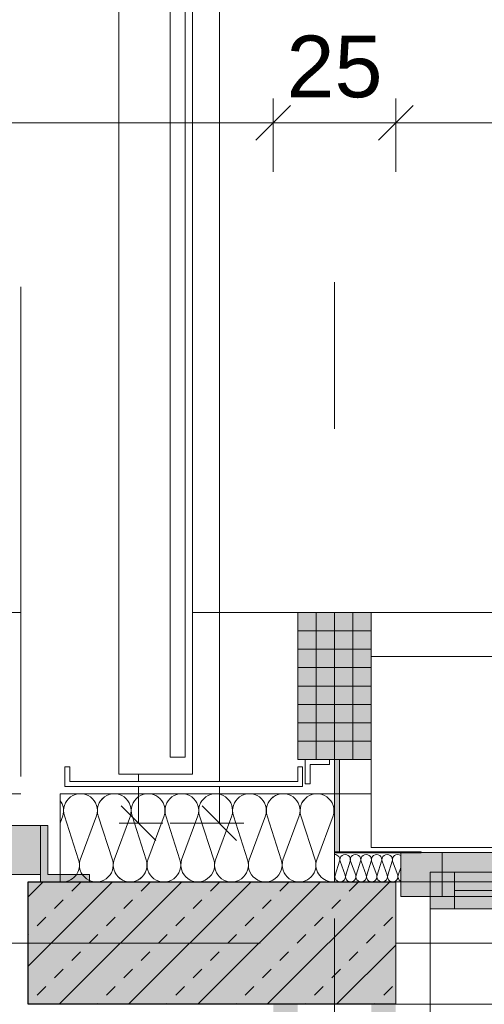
# Model space of a CAD drawing. Header units: metres. Extents: x -167 to 152, y -127 to 99.
# Tile 173 of 225: x -14.142 to -13.194, y -0.125 to 1.886. Entities that reach past the tile are written whole.
import ezdxf

# ---------------------------------------------------------------- set-up
doc = ezdxf.new("R2010")
doc.units = ezdxf.units.M
doc.header["$PDMODE"] = 1
doc.header["$PDSIZE"] = -2
for name, pattern in [('Achsen 01', [5.291531, 3.175, -1.058062, 0.352704, -0.705764]), ('gestrichelt - 01', [2, 1, -1]), ('ISO-03 Gestrichelt mit Abstand', [7.62, 3.048, -4.572]), ('ISO-07 Punktiert', [0.889, 0.127, -0.762]), ('Raster 01', [2, 1, -1]), ('VW-01 Strichlinie kurz', [2, 1, -1])]:
    doc.linetypes.add(name, pattern=pattern)
doc.layers.get('0').update_dxf_attribs({"lineweight": 25})
for name, color, linetype, lineweight, true_color in [('013_Beton und Stahlbetonarbeiten-000 Brüstung', 7, 'Continuous', 9, 0xa6a6a6), ('013_Beton und Stahlbetonarbeiten-000 Sichtbeton-331 tragende Au', 5, 'Continuous', 5, 0x0000ff), ('013_Beton und Stahlbetonarbeiten-000 Sichtbeton-334 Außenwandöf', 5, 'Continuous', 5, 0x0000ff), ('013_Beton und Stahlbetonarbeiten-000 Sichtbeton-341 tragende In', 5, 'Continuous', 5, 0x0000ff), ('014_Fassadenarbeiten-000 Aufsicht Betonfertigteile', 7, 'Continuous', 9, 0xc0c0c0), ('014_Fassadenarbeiten-330 mineralische Dämmung', 7, 'Continuous', 9, 0x666666), ('017_Stahlbauarbeiten-350 Träger Ansicht', 7, 'gestrichelt - 01', 9, 0xd9d9d9), ('031_Metallbauarbeiten-330 Aufsicht Metallbauarbeiten', 7, 'Continuous', 9, 0xa6a6a6), ('032_Metallarbeiten-Fenster', 7, 'Continuous', 13, 0x444444), ('032_Metallarbeiten-PR_Fassade', 7, 'Continuous', 13, 0x444444), ('AV1-Achsen', 1, 'Achsen 01', 18, 0xff0000), ('AV1-Raster', 7, 'Raster 01', 9, 0xa6a6a6)]:
    doc.layers.add(name, color=color, linetype=linetype, lineweight=lineweight, true_color=true_color)
for name, color, linetype, lineweight in [('013_Beton und Stahlbetonarbeiten-000 Unterzüge', 7, 'ISO-07 Punktiert', 13), ('013_Beton und Stahlbetonarbeiten-330 Außenwände', 7, 'Continuous', 25), ('014_Fassadenarbeiten-330 Betonfertigteile vertikal', 7, 'Continuous', 9), ('026_Fensterarbeiten-330 Brücke', 7, 'Continuous', 9), ('030_Sonnenschutzarbeiten-BLENDSCHUTZ', 7, 'Continuous', 5), ('032_Metallarbeiten-Streckmetalldecken', 7, 'Continuous', 5), ('039_Trockenbauarbeiten-alllg.', 7, 'Continuous', 9), ('_1.35m (3D)', 7, 'Continuous', 9), ('_GRU (2D)', 7, 'Continuous', 9), ('_OG 1 (2D)', 7, 'Continuous', 9), ('_OG 1 - DS (2D)', 7, 'Continuous', 9), ('AV1-Brandschutzkonzept-Brandschutzkonzept', 7, 'Continuous', 5), ('Bemaßung-Bemaßung', 7, 'Continuous', 9)]:
    doc.layers.add(name, color=color, linetype=linetype, lineweight=lineweight)
doc.layers.get('0').freeze()
doc.styles.add('Arial', font='arial.ttf')
doc.dimstyles.new('COE 50', dxfattribs={"dimtxt": 126.090495, "dimasz": 0.001414, "dimexe": 0.001, "dimexo": 0.01, "dimgap": 0.001, "dimtad": 1, "dimdec": 3, "dimtxsty": 'Arial', "dimblk": 'VW_SLASH-4', "dimblk1": 'VW_SLASH-4', "dimblk2": 'VW_SLASH-4', "dimcen": 0, "dimadec": 3, "dimazin": 0, "dimtfac": 0.8, "dimtdec": 3, "dimtix": 1, "dimtmove": 0, "dimatfit": 0, "dimldrblk": 'VW_SLASH-3', "dimfxl": 0.002, "dimfxlon": 1, "dimfrac": 2, "dimtolj": 1, "dimarcsym": 0})

# ---------------------------------------------------------------- blocks, each defined once
blk = doc.blocks.new('Group-2')
at = {"layer": 'AV1-Raster'}
blk.add_line((-13.5, -22.95), (-13.5, 1.35), dxfattribs=at)
blk = doc.blocks.new('1.35m (3D)')
at = {"layer": 'AV1-Raster', "color": 7}
blk.add_blockref('Group-2', (0, 0), dxfattribs=at)
blk = doc.blocks.new('VW_SLASH-4')
at = {"color": 0, "linetype": 'ByBlock', "lineweight": -2, "transparency": 16777216}
blk.add_line((0, 0), (-1, 0), dxfattribs=at)
at = {"color": 0, "linetype": 'Continuous', "lineweight": 15, "transparency": 16777216, "flags": 128}
blk.add_lwpolyline([(0.5, 0.5), (-0.5, -0.5)], dxfattribs=at)
blk = doc.blocks.new('*D45')
at = {"layer": '030_Sonnenschutzarbeiten-BLENDSCHUTZ', "color": 0, "lineweight": -2}
for p, q in [((-13.375, 0.425), (-13.375, 0.575)), ((-10.925, 0.425), (-10.925, 0.575)), ((-10.9957, 0.525), (-13.3043, 0.525))]:
    blk.add_line(p, q, dxfattribs=at)
at = {"layer": 'Defpoints', "color": 0}
for p in [(-13.375, 0.525), (-13.375, -0.215), (-10.925, -0.215)]:
    blk.add_point(p, dxfattribs=at)
at = {"layer": '030_Sonnenschutzarbeiten-BLENDSCHUTZ', "color": 0, "lineweight": -2, "xscale": 0.070693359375, "yscale": 0.070693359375, "zscale": 0.070693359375, "rotation": 180}
blk.add_blockref('VW_SLASH-4', (-13.375, 0.525), dxfattribs=at)
at = {"layer": '030_Sonnenschutzarbeiten-BLENDSCHUTZ', "color": 0, "lineweight": -2, "xscale": 0.070693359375, "yscale": 0.070693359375, "zscale": 0.070693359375}
blk.add_blockref('VW_SLASH-4', (-10.925, 0.525), dxfattribs=at)
at = {"layer": '030_Sonnenschutzarbeiten-BLENDSCHUTZ', "color": 0, "lineweight": 13, "insert": (-12.15, 0.6508), "char_height": 0.12609, "attachment_point": 5, "style": 'Arial'}
blk.add_mtext('\\A1;2,45', dxfattribs=at)
blk = doc.blocks.new('VW_SLASH-3')
at = {"color": 0, "linetype": 'ByBlock', "lineweight": -2, "transparency": 16777216}
blk.add_line((0, 0), (-1, 0), dxfattribs=at)
at = {"color": 0, "linetype": 'Continuous', "lineweight": 15, "transparency": 16777216, "flags": 128}
blk.add_lwpolyline([(0.5, 0.5), (-0.5, -0.5)], dxfattribs=at)
blk = doc.blocks.new('*D60')
at = {"layer": '032_Metallarbeiten-Streckmetalldecken', "color": 0, "lineweight": -2}
for p, q in [((-14, 2.025), (-13.85, 2.025)), ((-13.9, 0.3157), (-13.9, 1.9543)), ((-14, 0.245), (-13.85, 0.245))]:
    blk.add_line(p, q, dxfattribs=at)
at = {"layer": 'Defpoints', "color": 0}
for p in [(-14.18, 2.025), (-13.9, 2.025), (-14.18, 0.245)]:
    blk.add_point(p, dxfattribs=at)
at = {"layer": '032_Metallarbeiten-Streckmetalldecken', "color": 0, "lineweight": -2, "xscale": 0.070693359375, "yscale": 0.070693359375, "zscale": 0.070693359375}
for p, rotation in [((-13.9, 2.025), 90), ((-13.9, 0.245), 270)]:
    blk.add_blockref('VW_SLASH-4', p, dxfattribs=dict(at, rotation=rotation))
at = {"layer": '032_Metallarbeiten-Streckmetalldecken', "color": 0, "lineweight": 5, "insert": (-13.9553, 1.135), "char_height": 0.05044, "attachment_point": 5, "rotation": 90, "style": 'Arial'}
blk.add_mtext('\\A1;1,78', dxfattribs=at)
blk = doc.blocks.new('*D62')
at = {"layer": '032_Metallarbeiten-Streckmetalldecken', "color": 0, "lineweight": -2}
for p, q in [((-13.835, 7.305), (-13.685, 7.305)), ((-13.735, 0.3157), (-13.735, 7.2343)), ((-13.835, 0.245), (-13.685, 0.245))]:
    blk.add_line(p, q, dxfattribs=at)
at = {"layer": 'Defpoints', "color": 0}
for p in [(-14.18, 7.305), (-13.735, 7.305), (-14.18, 0.245)]:
    blk.add_point(p, dxfattribs=at)
at = {"layer": '032_Metallarbeiten-Streckmetalldecken', "color": 0, "lineweight": -2, "xscale": 0.070693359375, "yscale": 0.070693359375, "zscale": 0.070693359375}
for p, rotation in [((-13.735, 7.305), 90), ((-13.735, 0.245), 270)]:
    blk.add_blockref('VW_SLASH-4', p, dxfattribs=dict(at, rotation=rotation))
at = {"layer": '032_Metallarbeiten-Streckmetalldecken', "color": 0, "lineweight": 5, "insert": (-13.7903, 3.775), "char_height": 0.05044, "attachment_point": 5, "rotation": 90, "style": 'Arial'}
blk.add_mtext('\\A1;7,06', dxfattribs=at)
blk = doc.blocks.new('Group-159')
at = {"layer": '014_Fassadenarbeiten-330 mineralische Dämmung', "transparency": 33554687, "flags": 128}
for points in [[(0.26, 13.8476, 0.324435), (0.2984, 13.8602, 0.324435), (0.2984, 13.9006, 0.324435), (0.26, 13.9132), (0.17, 13.8843, -0.324488), (0.1315, 13.8968, -0.324488), (0.1315, 13.9373, -0.324488), (0.17, 13.9498), (0.26, 13.9166, 0.324435), (0.2984, 13.9291, 0.324435), (0.2984, 13.9696, 0.324435), (0.26, 13.9821), (0.17, 13.9532, -0.324488), (0.1315, 13.9658, -0.324488), (0.1315, 14.0062, -0.324488), (0.17, 14.0188), (0.26, 13.9855, 0.324435), (0.2984, 13.9981, 0.324435), (0.2984, 14.0385, 0.324435), (0.26, 14.0511), (0.17, 14.0221, -0.556158), (0.1254, 14.06)], [(0.2916, 14.06, -0.247479), (0.26, 14.0544), (0.245, 14.06)], [(0.26, 13.5029, 1.372583), (0.26, 13.5685), (0.17, 13.5395, -1.372995), (0.17, 13.6051), (0.26, 13.5718, 1.372583), (0.26, 13.6374), (0.17, 13.6085, -1.372995), (0.17, 13.674), (0.26, 13.6408, 1.372583), (0.26, 13.7063), (0.17, 13.6774, -1.372995), (0.17, 13.743), (0.26, 13.7097, 1.372583), (0.26, 13.7753), (0.17, 13.7464, -1.372995), (0.17, 13.8119), (0.26, 13.7787, 1.372583), (0.26, 13.8442), (0.17, 13.8153, -1.372995), (0.17, 13.8809), (0.26, 13.8476, 1.372583), (0.26, 13.9132), (0.17, 13.8843, -1.372995), (0.17, 13.9498), (0.26, 13.9166, 1.372583), (0.26, 13.9821), (0.17, 13.9532, -1.372995), (0.17, 14.0188)], [(0.26, 13.6374, -0.324435), (0.2984, 13.6248, -0.324435), (0.2984, 13.5844, -0.324435), (0.26, 13.5718), (0.17, 13.6051, 0.324488), (0.1315, 13.5925, 0.324488), (0.1315, 13.5521, 0.324488), (0.17, 13.5395), (0.26, 13.5685, -0.324435), (0.2984, 13.5559, -0.324435), (0.2984, 13.5155, -0.324435), (0.26, 13.5029), (0.17, 13.5362, 0.54007), (0.1252, 13.5)], [(0.2616, 13.5, -0.131588), (0.2795, 13.5)]]:
    blk.add_lwpolyline(points, format="xyb", dxfattribs=at)
blk = doc.blocks.new('Group-160')
at = {"layer": '014_Fassadenarbeiten-330 mineralische Dämmung', "transparency": 33554687}
blk.add_blockref('Group-159', (0, 0), dxfattribs=at)
blk = doc.blocks.new('Parametric Object-12')
at = {"layer": '014_Fassadenarbeiten-330 mineralische Dämmung', "color": 7, "transparency": 33554687}
blk.add_blockref('Group-160', (0, 0), dxfattribs=at)
at = {"layer": '014_Fassadenarbeiten-330 mineralische Dämmung', "color": 0, "flags": 1}
for tag in ['IFC_UUID', 'instanceID', 'prm0_name', 'prm0_type', 'prm0_value', 'prm1_name', 'prm1_type', 'prm1_value', 'prm2_name', 'prm2_type', 'prm2_value', 'prm3_name', 'prm3_type', 'prm3_value', 'prm4_name', 'prm4_type', 'prm4_value', 'prm5_name', 'prm5_type', 'prm5_value', 'prm6_name', 'prm6_type', 'prm6_value']:
    blk.add_attdef(tag, (-14.06, 0.1169), '', height=0.00018, dxfattribs=at)
blk = doc.blocks.new('Group-375')
at = {"layer": '032_Metallarbeiten-Fenster', "linetype": 'Continuous', "lineweight": 0}
for points in [[(-15.4575, 0.1975), (-15.4375, 0.1975), (-15.4375, 0.235), (-15.3175, 0.235), (-15.3175, 0.255), (-15.4575, 0.255)], [(-15.615, 0.14), (-15.7, 0.14), (-15.7, 0.125), (-15.6, 0.125), (-15.6, 0.24), (-15.615, 0.24)], [(-15.515, 0.2), (-15.515, 0.14), (-15.6, 0.14), (-15.6, 0.24), (-15.5, 0.24), (-15.5, 0.2)], [(-14.185, 0.2), (-14.185, 0.14), (-14.1, 0.14), (-14.1, 0.24), (-14.2, 0.24), (-14.2, 0.2)], [(-14.085, 0.14), (-14, 0.14), (-14, 0.125), (-14.1, 0.125), (-14.1, 0.24), (-14.085, 0.24)], [(-15.51, 0.14), (-15.51, 0.19), (-15.385, 0.19), (-15.385, 0.175), (-15.41, 0.175), (-15.41, 0.155), (-15.385, 0.155), (-15.385, 0.14)], [(-15.42, 0.1975), (-15.42, 0.19), (-15.475, 0.19), (-15.475, 0.1975)], [(-14.29, 0.19), (-14.29, 0.14), (-15.41, 0.14), (-15.41, 0.19)], [(-14.19, 0.14), (-14.19, 0.19), (-14.315, 0.19), (-14.315, 0.175), (-14.29, 0.175), (-14.29, 0.155), (-14.315, 0.155), (-14.315, 0.14)], [(-14.29, 0.175), (-14.29, 0.155), (-15.41, 0.155), (-15.41, 0.175)], [(-15.42, 0.14), (-15.42, 0.1325), (-15.475, 0.1325), (-15.475, 0.14)], [(-15.4575, 0.1325), (-15.4375, 0.1325), (-15.4375, 0.095), (-15.3175, 0.095), (-15.3175, 0.075), (-15.4575, 0.075)]]:
    blk.add_hatch(color=7, dxfattribs=at).paths.add_polyline_path(points)
at = {"layer": '032_Metallarbeiten-Fenster', "color": 7, "lineweight": 13, "flags": 128}
for points in [[(-15.4575, 0.1975), (-15.4375, 0.1975), (-15.4375, 0.235), (-15.3175, 0.235), (-15.3175, 0.255), (-15.4575, 0.255)], [(-15.615, 0.14), (-15.7, 0.14), (-15.7, 0.125), (-15.6, 0.125), (-15.6, 0.24), (-15.615, 0.24)], [(-15.515, 0.2), (-15.515, 0.14), (-15.6, 0.14), (-15.6, 0.24), (-15.5, 0.24), (-15.5, 0.2)], [(-14.185, 0.2), (-14.185, 0.14), (-14.1, 0.14), (-14.1, 0.24), (-14.2, 0.24), (-14.2, 0.2)], [(-14.085, 0.14), (-14, 0.14), (-14, 0.125), (-14.1, 0.125), (-14.1, 0.24), (-14.085, 0.24)], [(-15.51, 0.14), (-15.51, 0.19), (-15.385, 0.19), (-15.385, 0.175), (-15.41, 0.175), (-15.41, 0.155), (-15.385, 0.155), (-15.385, 0.14)], [(-15.42, 0.1975), (-15.42, 0.19), (-15.475, 0.19), (-15.475, 0.1975)], [(-14.29, 0.19), (-14.29, 0.14), (-15.41, 0.14), (-15.41, 0.19)], [(-14.19, 0.14), (-14.19, 0.19), (-14.315, 0.19), (-14.315, 0.175), (-14.29, 0.175), (-14.29, 0.155), (-14.315, 0.155), (-14.315, 0.14)], [(-14.29, 0.175), (-14.29, 0.155), (-15.41, 0.155), (-15.41, 0.175)], [(-15.42, 0.14), (-15.42, 0.1325), (-15.475, 0.1325), (-15.475, 0.14)], [(-15.4575, 0.1325), (-15.4375, 0.1325), (-15.4375, 0.095), (-15.3175, 0.095), (-15.3175, 0.075), (-15.4575, 0.075)]]:
    blk.add_lwpolyline(points, close=True, dxfattribs=at)
at = {"layer": '032_Metallarbeiten-Fenster', "color": 7, "linetype": 'gestrichelt - 01', "lineweight": 13, "flags": 128}
for points in [[(-14.19, -1.18), (-14.24, -1.18), (-14.24, 0.14), (-14.19, 0.14)], [(-14.2475, -1.1275), (-14.2475, -1.1075), (-14.285, -1.1075), (-14.285, -0.9875), (-14.305, -0.9875), (-14.305, -1.1275)], [(-14.1825, -1.1275), (-14.1825, -1.1075), (-14.145, -1.1075), (-14.145, -0.9875), (-14.125, -0.9875), (-14.125, -1.1275)], [(-14.2475, -1.09), (-14.24, -1.09), (-14.24, -1.145), (-14.2475, -1.145)], [(-14.19, -1.09), (-14.1825, -1.09), (-14.1825, -1.145), (-14.19, -1.145)]]:
    blk.add_lwpolyline(points, close=True, dxfattribs=at)
at = {"layer": '032_Metallarbeiten-Fenster', "color": 7, "linetype": 'gestrichelt - 01', "lineweight": 13}
blk.add_arc((-14.19, 0.14), 1.32, 180, 267.8307, dxfattribs=at)
blk = doc.blocks.new('COE - Fenster 01')
at = {"layer": '032_Metallarbeiten-Fenster', "linetype": 'Continuous', "lineweight": 0}
for points in [[(-0.03, 2.515), (-0.03, 2.43), (0.06, 2.43), (0.06, 2.515)], [(0.02, 2.455), (0.02, 2.405), (-0.055, 2.405), (-0.055, 2.455)], [(-0.03, 2.43), (0.06, 2.43), (0.06, 0.17), (-0.03, 0.17)], [(0.02, 2.405), (0.02, 1.375), (-0.055, 1.375), (-0.055, 2.405)]]:
    blk.add_hatch(color=7, dxfattribs=at).paths.add_polyline_path(points)
at = {"layer": '032_Metallarbeiten-Fenster', "color": 7, "linetype": 'gestrichelt - 01', "lineweight": 18, "transparency": 33554687}
blk.add_line((-0.055, 2.455), (-1.185, 2.455), dxfattribs=at)
at = {"layer": '032_Metallarbeiten-Fenster', "color": 7, "lineweight": 18}
blk.add_line((-0.0175, 2.405), (-0.0175, 1.375), dxfattribs=at)
at = {"layer": '032_Metallarbeiten-Fenster', "color": 7, "lineweight": 18, "flags": 128}
for points in [[(-0.03, 2.515), (-0.03, 2.43), (0.06, 2.43), (0.06, 2.515)], [(0.02, 2.455), (0.02, 2.405), (-0.055, 2.405), (-0.055, 2.455)], [(-0.03, 2.43), (0.06, 2.43), (0.06, 0.17), (-0.03, 0.17)], [(0.02, 2.405), (0.02, 1.375), (-0.055, 1.375), (-0.055, 2.405)]]:
    blk.add_lwpolyline(points, close=True, dxfattribs=at)
at = {"layer": '032_Metallarbeiten-Fenster', "color": 7, "linetype": 'gestrichelt - 01', "lineweight": 18, "transparency": 33554687}
blk.add_arc((-0.055, 2.455), 1.13, 180.0004, 270, dxfattribs=at)
blk = doc.blocks.new('Group-533')
at = {"layer": '014_Fassadenarbeiten-330 mineralische Dämmung', "transparency": 33554687, "flags": 128}
for points in [[(15.4589, -23.284, 0.513088), (15.4692, -23.27), (15.4602, -23.242, -1.372995), (15.4806, -23.242), (15.4703, -23.27, 1.372583), (15.4907, -23.27), (15.4817, -23.242, -1.372995), (15.5021, -23.242), (15.4917, -23.27, 1.372583), (15.5121, -23.27)], [(15.4703, -23.27, 1.372583), (15.4907, -23.27), (15.4817, -23.242, -1.372995), (15.5021, -23.242), (15.4917, -23.27, 1.372583), (15.5121, -23.27), (15.5031, -23.242, -1.372995), (15.5235, -23.242), (15.5132, -23.27, 1.372583), (15.5336, -23.27), (15.5246, -23.242, -1.372995), (15.545, -23.242), (15.5346, -23.27, 1.372583), (15.555, -23.27), (15.546, -23.242, -1.372995), (15.5664, -23.242)], [(15.5132, -23.27, 0.324435), (15.5171, -23.282, 0.324435), (15.5297, -23.282, 0.324435), (15.5336, -23.27), (15.5246, -23.242, -0.324488), (15.5285, -23.23, -0.324488), (15.5411, -23.23, -0.324488), (15.545, -23.242), (15.5346, -23.27, 0.324435), (15.5385, -23.282, 0.324435), (15.5511, -23.282, 0.324435), (15.555, -23.27), (15.546, -23.242, -0.324488), (15.5499, -23.23, -0.324488), (15.5625, -23.23, -0.324488), (15.5664, -23.242), (15.5561, -23.27, 0.324435), (15.56, -23.282, 0.324435), (15.5726, -23.282, 0.324435), (15.5765, -23.27), (15.5675, -23.242, -0.324488), (15.5714, -23.23, -0.324488), (15.584, -23.23, -0.324488), (15.5879, -23.242), (15.5775, -23.27, 0.719228), (15.5939, -23.2821)], [(15.5939, -23.2574), (15.5889, -23.242, -0.356824), (15.5939, -23.2294)]]:
    blk.add_lwpolyline(points, format="xyb", dxfattribs=at)
blk = doc.blocks.new('Group-537')
at = {"layer": '014_Fassadenarbeiten-330 mineralische Dämmung', "transparency": 33554687}
blk.add_blockref('Group-533', (0, 0), dxfattribs=at)
blk = doc.blocks.new('Parametric Object-75')
at = {"layer": '014_Fassadenarbeiten-330 mineralische Dämmung', "color": 7, "transparency": 33554687}
blk.add_blockref('Group-537', (0, 0), dxfattribs=at)
at = {"layer": '014_Fassadenarbeiten-330 mineralische Dämmung', "color": 0, "flags": 1}
for tag in ['IFC_UUID', 'instanceID', 'prm0_name', 'prm0_type', 'prm0_value', 'prm1_name', 'prm1_type', 'prm1_value', 'prm2_name', 'prm2_type', 'prm2_value', 'prm3_name', 'prm3_type', 'prm3_value', 'prm4_name', 'prm4_type', 'prm4_value', 'prm5_name', 'prm5_type', 'prm5_value', 'prm6_name', 'prm6_type', 'prm6_value']:
    blk.add_attdef(tag, (-13.5, 0.1225), '', height=0.00018, dxfattribs=at)
blk = doc.blocks.new('*D1675')
at = {"layer": 'Bemaßung-Bemaßung', "color": 0, "linetype": 'Continuous', "lineweight": -2}
for p, q in [((-13.425, 2.575), (-13.425, 2.725)), ((-12.225, 2.575), (-12.225, 2.725)), ((-13.3543, 2.675), (-12.2957, 2.675))]:
    blk.add_line(p, q, dxfattribs=at)
at = {"layer": 'Defpoints', "color": 0}
for p in [(-12.225, 2.675), (-13.425, 0.675), (-12.225, 0.675)]:
    blk.add_point(p, dxfattribs=at)
at = {"layer": 'Bemaßung-Bemaßung', "color": 0, "lineweight": -2, "xscale": 0.070693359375, "yscale": 0.070693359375, "zscale": 0.070693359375, "rotation": 180}
blk.add_blockref('VW_SLASH-4', (-13.425, 2.675), dxfattribs=at)
at = {"layer": 'Bemaßung-Bemaßung', "color": 0, "lineweight": -2, "xscale": 0.070693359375, "yscale": 0.070693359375, "zscale": 0.070693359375}
blk.add_blockref('VW_SLASH-4', (-12.225, 2.675), dxfattribs=at)
at = {"layer": 'Bemaßung-Bemaßung', "color": 0, "insert": (-12.825, 2.8008), "char_height": 0.12609, "attachment_point": 5, "style": 'Arial'}
blk.add_mtext('\\A1;1,20', dxfattribs=at)
blk = doc.blocks.new('*D1676')
at = {"layer": 'Bemaßung-Bemaßung', "color": 0, "linetype": 'Continuous', "lineweight": -2}
for p, q in [((-13.575, 2.575), (-13.575, 2.725)), ((-13.425, 2.575), (-13.425, 2.725)), ((-13.6457, 2.675), (-13.7164, 2.675)), ((-13.575, 2.675), (-13.425, 2.675)), ((-13.3543, 2.675), (-13.2836, 2.675))]:
    blk.add_line(p, q, dxfattribs=at)
at = {"layer": 'Defpoints', "color": 0}
for p in [(-13.425, 2.675), (-13.575, 0.675), (-13.425, 0.675)]:
    blk.add_point(p, dxfattribs=at)
at = {"layer": 'Bemaßung-Bemaßung', "color": 0, "lineweight": -2, "xscale": 0.070693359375, "yscale": 0.070693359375, "zscale": 0.070693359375}
blk.add_blockref('VW_SLASH-4', (-13.575, 2.675), dxfattribs=at)
at = {"layer": 'Bemaßung-Bemaßung', "color": 0, "lineweight": -2, "xscale": 0.070693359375, "yscale": 0.070693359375, "zscale": 0.070693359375, "rotation": 180}
blk.add_blockref('VW_SLASH-4', (-13.425, 2.675), dxfattribs=at)
at = {"layer": 'Bemaßung-Bemaßung', "color": 0, "insert": (-13.5, 2.8644), "char_height": 0.12609, "attachment_point": 5, "style": 'Arial'}
blk.add_mtext('\\A1;15', dxfattribs=at)
blk = doc.blocks.new('*D1677')
at = {"layer": 'Bemaßung-Bemaßung', "color": 0, "linetype": 'Continuous', "lineweight": -2}
for p, q in [((-16.125, 2.575), (-16.125, 2.725)), ((-13.575, 2.575), (-13.575, 2.725)), ((-16.0543, 2.675), (-13.6457, 2.675))]:
    blk.add_line(p, q, dxfattribs=at)
at = {"layer": 'Defpoints', "color": 0}
for p in [(-13.575, 2.675), (-16.125, 0.675), (-13.575, 0.675)]:
    blk.add_point(p, dxfattribs=at)
at = {"layer": 'Bemaßung-Bemaßung', "color": 0, "lineweight": -2, "xscale": 0.070693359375, "yscale": 0.070693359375, "zscale": 0.070693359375, "rotation": 180}
blk.add_blockref('VW_SLASH-4', (-16.125, 2.675), dxfattribs=at)
at = {"layer": 'Bemaßung-Bemaßung', "color": 0, "lineweight": -2, "xscale": 0.070693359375, "yscale": 0.070693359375, "zscale": 0.070693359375}
blk.add_blockref('VW_SLASH-4', (-13.575, 2.675), dxfattribs=at)
at = {"layer": 'Bemaßung-Bemaßung', "color": 0, "insert": (-14.85, 2.8008), "char_height": 0.12609, "attachment_point": 5, "style": 'Arial'}
blk.add_mtext('\\A1;2,55', dxfattribs=at)
blk = doc.blocks.new('*D1718')
at = {"layer": 'Bemaßung-Bemaßung', "color": 0, "lineweight": -2}
for p, q in [((-15.575, 2.075), (-15.575, 2.225)), ((-14.125, 2.075), (-14.125, 2.225)), ((-14.1957, 2.175), (-15.5043, 2.175))]:
    blk.add_line(p, q, dxfattribs=at)
at = {"layer": 'Defpoints', "color": 0}
for p in [(-15.575, 2.175), (-15.575, -0.125), (-14.125, -0.125)]:
    blk.add_point(p, dxfattribs=at)
at = {"layer": 'Bemaßung-Bemaßung', "color": 0, "lineweight": -2, "xscale": 0.070693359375, "yscale": 0.070693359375, "zscale": 0.070693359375, "rotation": 180}
blk.add_blockref('VW_SLASH-4', (-15.575, 2.175), dxfattribs=at)
at = {"layer": 'Bemaßung-Bemaßung', "color": 0, "lineweight": -2, "xscale": 0.070693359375, "yscale": 0.070693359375, "zscale": 0.070693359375}
blk.add_blockref('VW_SLASH-4', (-14.125, 2.175), dxfattribs=at)
at = {"layer": 'Bemaßung-Bemaßung', "color": 0, "insert": (-14.85, 2.3008), "char_height": 0.12609, "attachment_point": 5, "style": 'Arial'}
blk.add_mtext('\\A1;1,45', dxfattribs=at)
blk = doc.blocks.new('*D1719')
at = {"layer": 'Bemaßung-Bemaßung', "color": 0, "lineweight": -2}
for p, q in [((-14.125, 2.075), (-14.125, 2.225)), ((-13.375, 2.075), (-13.375, 2.225)), ((-13.4457, 2.175), (-14.0543, 2.175))]:
    blk.add_line(p, q, dxfattribs=at)
at = {"layer": 'Defpoints', "color": 0}
for p in [(-14.125, 2.175), (-14.125, -0.125), (-13.375, -0.125)]:
    blk.add_point(p, dxfattribs=at)
at = {"layer": 'Bemaßung-Bemaßung', "color": 0, "lineweight": -2, "xscale": 0.070693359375, "yscale": 0.070693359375, "zscale": 0.070693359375, "rotation": 180}
blk.add_blockref('VW_SLASH-4', (-14.125, 2.175), dxfattribs=at)
at = {"layer": 'Bemaßung-Bemaßung', "color": 0, "lineweight": -2, "xscale": 0.070693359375, "yscale": 0.070693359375, "zscale": 0.070693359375}
blk.add_blockref('VW_SLASH-4', (-13.375, 2.175), dxfattribs=at)
at = {"layer": 'Bemaßung-Bemaßung', "color": 0, "insert": (-13.75, 2.2891), "char_height": 0.12609, "attachment_point": 5, "style": 'Arial'}
blk.add_mtext('\\A1;75', dxfattribs=at)
blk = doc.blocks.new('*D1720')
at = {"layer": 'Bemaßung-Bemaßung', "color": 0, "lineweight": -2}
for p, q in [((-13.375, 2.075), (-13.375, 2.225)), ((-10.925, 2.075), (-10.925, 2.225)), ((-10.9957, 2.175), (-13.3043, 2.175))]:
    blk.add_line(p, q, dxfattribs=at)
at = {"layer": 'Defpoints', "color": 0}
for p in [(-13.375, 2.175), (-13.375, -0.125), (-10.925, -0.125)]:
    blk.add_point(p, dxfattribs=at)
at = {"layer": 'Bemaßung-Bemaßung', "color": 0, "lineweight": -2, "xscale": 0.070693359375, "yscale": 0.070693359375, "zscale": 0.070693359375, "rotation": 180}
blk.add_blockref('VW_SLASH-4', (-13.375, 2.175), dxfattribs=at)
at = {"layer": 'Bemaßung-Bemaßung', "color": 0, "lineweight": -2, "xscale": 0.070693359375, "yscale": 0.070693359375, "zscale": 0.070693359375}
blk.add_blockref('VW_SLASH-4', (-10.925, 2.175), dxfattribs=at)
at = {"layer": 'Bemaßung-Bemaßung', "color": 0, "insert": (-12.15, 2.3008), "char_height": 0.12609, "attachment_point": 5, "style": 'Arial'}
blk.add_mtext('\\A1;2,45', dxfattribs=at)
blk = doc.blocks.new('*D1739')
at = {"layer": 'Bemaßung-Bemaßung', "color": 0, "linetype": 'Continuous', "lineweight": -2}
for p, q in [((-17.875, 1.575), (-17.875, 1.725)), ((-13.625, 1.575), (-13.625, 1.725)), ((-13.6957, 1.675), (-17.8043, 1.675))]:
    blk.add_line(p, q, dxfattribs=at)
at = {"layer": 'Defpoints', "color": 0}
for p in [(-17.875, 1.675), (-13.625, -0.075), (-17.875, -2.975)]:
    blk.add_point(p, dxfattribs=at)
at = {"layer": 'Bemaßung-Bemaßung', "color": 0, "lineweight": -2, "xscale": 0.070693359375, "yscale": 0.070693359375, "zscale": 0.070693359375, "rotation": 180}
blk.add_blockref('VW_SLASH-4', (-17.875, 1.675), dxfattribs=at)
at = {"layer": 'Bemaßung-Bemaßung', "color": 0, "lineweight": -2, "xscale": 0.070693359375, "yscale": 0.070693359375, "zscale": 0.070693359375}
blk.add_blockref('VW_SLASH-4', (-13.625, 1.675), dxfattribs=at)
at = {"layer": 'Bemaßung-Bemaßung', "color": 0, "insert": (-15.75, 1.8008), "char_height": 0.12609, "attachment_point": 5, "style": 'Arial'}
blk.add_mtext('\\A1;4,25', dxfattribs=at)
blk = doc.blocks.new('*D1740')
at = {"layer": 'Bemaßung-Bemaßung', "color": 0, "linetype": 'Continuous', "lineweight": -2}
for p, q in [((-13.625, 1.575), (-13.625, 1.725)), ((-13.375, 1.575), (-13.375, 1.725)), ((-13.6957, 1.675), (-13.7664, 1.675)), ((-13.375, 1.675), (-13.625, 1.675)), ((-13.3043, 1.675), (-13.2336, 1.675))]:
    blk.add_line(p, q, dxfattribs=at)
at = {"layer": 'Defpoints', "color": 0}
for p in [(-13.625, 1.675), (-13.375, 0.125), (-13.625, -0.075)]:
    blk.add_point(p, dxfattribs=at)
at = {"layer": 'Bemaßung-Bemaßung', "color": 0, "lineweight": -2, "xscale": 0.070693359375, "yscale": 0.070693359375, "zscale": 0.070693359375}
blk.add_blockref('VW_SLASH-4', (-13.625, 1.675), dxfattribs=at)
at = {"layer": 'Bemaßung-Bemaßung', "color": 0, "lineweight": -2, "xscale": 0.070693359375, "yscale": 0.070693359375, "zscale": 0.070693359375, "rotation": 180}
blk.add_blockref('VW_SLASH-4', (-13.375, 1.675), dxfattribs=at)
at = {"layer": 'Bemaßung-Bemaßung', "color": 0, "insert": (-13.5, 1.7894), "char_height": 0.12609, "attachment_point": 5, "style": 'Arial'}
blk.add_mtext('\\A1;25', dxfattribs=at)
blk = doc.blocks.new('*D1741')
at = {"layer": 'Bemaßung-Bemaßung', "color": 0, "linetype": 'Continuous', "lineweight": -2}
for p, q in [((-13.375, 1.575), (-13.375, 1.725)), ((-8.175, 1.575), (-8.175, 1.725)), ((-8.2457, 1.675), (-13.3043, 1.675))]:
    blk.add_line(p, q, dxfattribs=at)
at = {"layer": 'Defpoints', "color": 0}
for p in [(-13.375, 1.675), (-13.375, 0.125), (-8.175, -0.125)]:
    blk.add_point(p, dxfattribs=at)
at = {"layer": 'Bemaßung-Bemaßung', "color": 0, "lineweight": -2, "xscale": 0.070693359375, "yscale": 0.070693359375, "zscale": 0.070693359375, "rotation": 180}
blk.add_blockref('VW_SLASH-4', (-13.375, 1.675), dxfattribs=at)
at = {"layer": 'Bemaßung-Bemaßung', "color": 0, "lineweight": -2, "xscale": 0.070693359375, "yscale": 0.070693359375, "zscale": 0.070693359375}
blk.add_blockref('VW_SLASH-4', (-8.175, 1.675), dxfattribs=at)
at = {"layer": 'Bemaßung-Bemaßung', "color": 0, "insert": (-10.775, 1.8008), "char_height": 0.12609, "attachment_point": 5, "style": 'Arial'}
blk.add_mtext('\\A1;5,20', dxfattribs=at)
blk = doc.blocks.new('Group-752')
at = {"layer": 'AV1-Achsen'}
blk.add_line((-43.2844, 0), (4.2656, 0), dxfattribs=at)
blk = doc.blocks.new('GRU (2D)')
at = {"layer": 'AV1-Achsen', "color": 7}
blk.add_blockref('Group-752', (0, 0), dxfattribs=at)
blk = doc.blocks.new('OG 1 - DS (2D)')
at = {"layer": '030_Sonnenschutzarbeiten-BLENDSCHUTZ', "color": 7, "lineweight": 13}
dim = blk.add_aligned_dim(p1=(-10.925, -0.215), p2=(-13.375, -0.215), distance=-0.74, text='2,45', dimstyle='COE 50', override={"dimtxt": 0.12609, "dimasz": 0.070693, "dimexe": 0.05, "dimgap": 0.05, "dimpost": '<>', "dimtxsty": 'Arial', "dimtmove": 2, "dimfxl": 0.1}, dxfattribs=at)
dim.commit()
dim.dimension.update_dxf_attribs({"geometry": '*D45', "text_midpoint": (-12.15, 0.6508)})
at = {"layer": '032_Metallarbeiten-Streckmetalldecken', "color": 140, "lineweight": 5}
for base, p2, text, picture, middle in [((-13.735, 7.305), (-14.18, 7.305), '7,06', '*D62', (-13.7903, 3.775)), ((-13.9, 2.025), (-14.18, 2.025), '1,78', '*D60', (-13.9553, 1.135))]:
    dim = blk.add_linear_dim(base=base, p1=(-14.18, 0.245), p2=p2, angle=270, text=text, dimstyle='COE 50', override={"dimtxt": 0.050436, "dimasz": 0.070693, "dimexe": 0.05, "dimgap": 0.025, "dimpost": '<>', "dimtxsty": 'Arial', "dimtmove": 2, "dimfxl": 0.1}, dxfattribs=at)
    dim.commit()
    dim.dimension.update_dxf_attribs({"geometry": picture, "text_midpoint": middle})
blk = doc.blocks.new('OG 1 (2D)')
at = {"layer": '013_Beton und Stahlbetonarbeiten-330 Außenwände', "linetype": 'Continuous', "lineweight": 0, "true_color": 0xc0c0c0}
blk.add_hatch(color=9, dxfattribs=at).paths.add_polyline_path([(-14.125, 0.125), (-13.375, 0.125), (-13.375, -0.125), (-14.125, -0.125)])
at = {"layer": '013_Beton und Stahlbetonarbeiten-330 Außenwände', "linetype": 'Continuous', "lineweight": 13}
h = blk.add_hatch(dxfattribs=at)
h.set_pattern_fill('Stahlbeton', color=251, style=0, pattern_type=2)
h.set_pattern_definition([(45, (0, 0), (0.0707107, -0.0707107), [0.025, -0.025])])
h.paths.add_polyline_path([(-14.125, 0.125), (-13.375, 0.125), (-13.375, -0.125), (-14.125, -0.125)])
h = blk.add_hatch(dxfattribs=at)
h.set_pattern_fill('Stahlbeton-1', color=251, style=0, pattern_type=2)
h.set_pattern_definition([(-135, (0.03106, -0.03313), (0.0707107, -0.0707107), [])])
h.paths.add_polyline_path([(-14.125, 0.125), (-13.375, 0.125), (-13.375, -0.125), (-14.125, -0.125)])
at = {"layer": '013_Beton und Stahlbetonarbeiten-000 Sichtbeton-331 tragende Au', "color": 30}
blk.add_solid([(-14.075, -0.075), (-13.575, -0.075), (-14.125, -0.125), (-13.575, -0.125)], dxfattribs=at)
at = {"layer": '013_Beton und Stahlbetonarbeiten-000 Sichtbeton-334 Außenwandöf', "color": 30}
blk.add_solid([(-14.075, -0.075), (-14.125, -0.125), (-14.075, 0.125), (-14.125, 0.125)], dxfattribs=at)
at = {"layer": '013_Beton und Stahlbetonarbeiten-000 Sichtbeton-341 tragende In', "color": 30}
blk.add_solid([(-13.625, -0.125), (-13.625, -5.275), (-13.575, -0.125), (-13.575, -5.275)], dxfattribs=at)
at = {"layer": '013_Beton und Stahlbetonarbeiten-000 Unterzüge', "linetype": 'VW-01 Strichlinie kurz', "flags": 128}
blk.add_lwpolyline([(-15.575, -0.125), (-15.575, 0.125), (-14.125, 0.125), (-14.125, -0.125)], close=True, dxfattribs=at)
at = {"layer": '013_Beton und Stahlbetonarbeiten-330 Außenwände', "flags": 128}
blk.add_lwpolyline([(-14.125, 0.125), (-13.375, 0.125), (-13.375, -0.125), (-14.125, -0.125)], close=True, dxfattribs=at)
at = {"layer": '014_Fassadenarbeiten-000 Aufsicht Betonfertigteile', "flags": 128}
blk.add_lwpolyline([(0.675, 0.675), (-16.125, 0.675), (-16.125, 0.305), (0.305, 0.305)], close=True, dxfattribs=at)
at = {"layer": '017_Stahlbauarbeiten-350 Träger Ansicht', "flags": 128}
blk.add_lwpolyline([(-15.56, 0.24), (-15.56, 0.4092), (-14.14, 0.4092), (-14.14, 0.24)], close=True, dxfattribs=at)
at = {"layer": '039_Trockenbauarbeiten-alllg.', "linetype": 'ISO-03 Gestrichelt mit Abstand'}
blk.add_line((-15.575, 0), (-14.125, 0), dxfattribs=at)
at = {"layer": 'AV1-Brandschutzkonzept-Brandschutzkonzept', "color": 14, "linetype": 'gestrichelt - 01', "lineweight": 70, "transparency": 33554687}
blk.add_line((-13.5, -5.4494), (-13.5, 0.125), dxfattribs=at)
at = {"layer": 'Bemaßung-Bemaßung', "linetype": 'Continuous'}
for base, p1, p2, text, override, picture, middle in [((-13.425, 2.675), (-13.575, 0.675), (-13.425, 0.675), '15', {"dimtxt": 0.12609, "dimasz": 0.070693, "dimexe": 0.05, "dimgap": 0.05, "dimpost": '<>', "dimtxsty": 'Arial', "dimtix": 0, "dimtmove": 2, "dimfxl": 0.1}, '*D1676', (-13.5, 2.8644)), ((-12.225, 2.675), (-13.425, 0.675), (-12.225, 0.675), '1,20', {"dimtxt": 0.12609, "dimasz": 0.070693, "dimexe": 0.05, "dimgap": 0.05, "dimpost": '<>', "dimtxsty": 'Arial', "dimtmove": 2, "dimfxl": 0.1}, '*D1675', (-12.825, 2.8008))]:
    dim = blk.add_linear_dim(base=base, p1=p1, p2=p2, text=text, dimstyle='COE 50', override=override, dxfattribs=at)
    dim.commit()
    dim.dimension.update_dxf_attribs({"geometry": picture, "text_midpoint": middle})
at = {"color": 255}
for points, layer in [([(-13.375, -0.125), (-13.375, 0.125), (-10.925, 0.125), (-10.925, -0.125)], '013_Beton und Stahlbetonarbeiten-000 Brüstung'), ([(-14.14, 7.54), (-13.94, 7.54), (-13.94, 0.14), (-14.14, 0.14)], '017_Stahlbauarbeiten-350 Träger Ansicht'), ([(-13.425, 0.585), (-10.8, 0.585), (-10.8, 0.195), (-13.425, 0.195)], '031_Metallbauarbeiten-330 Aufsicht Metallbauarbeiten')]:
    blk.add_wipeout(points, dxfattribs=at).dxf.layer = layer
at = {"layer": '013_Beton und Stahlbetonarbeiten-000 Sichtbeton-341 tragende In', "linetype": 'Continuous', "lineweight": 0}
blk.add_hatch(color=30, dxfattribs=at).paths.add_polyline_path([(-13.575, -5.475), (-13.625, -5.525), (-13.375, -5.525), (-13.375, -0.125), (-13.425, -0.125), (-13.425, -5.475)])
at = {"layer": '014_Fassadenarbeiten-330 Betonfertigteile vertikal', "linetype": 'Continuous', "lineweight": 0}
blk.add_hatch(color=9, dxfattribs=at).paths.add_polyline_path([(-13.575, 0.675), (-13.425, 0.675), (-13.425, 0.375), (-13.575, 0.375)])
at = {"layer": '014_Fassadenarbeiten-330 Betonfertigteile vertikal', "linetype": 'Continuous', "lineweight": 9}
h = blk.add_hatch(dxfattribs=at)
h.set_pattern_fill('Stahlbetonfertigteil', color=8, style=0, pattern_type=2)
h.set_pattern_definition([(-90, (0, 0), (0.0375, 0), [])])
h.paths.add_polyline_path([(-13.575, 0.675), (-13.425, 0.675), (-13.425, 0.375), (-13.575, 0.375)])
at = {"layer": '014_Fassadenarbeiten-330 Betonfertigteile vertikal', "linetype": 'Continuous', "lineweight": 13}
h = blk.add_hatch(dxfattribs=at)
h.set_pattern_fill('Stahlbetonfertigteil-1', color=8, style=0, pattern_type=2)
h.set_pattern_definition([(0, (0, 0), (2e-18, -0.0375), [])])
h.paths.add_polyline_path([(-13.575, 0.675), (-13.425, 0.675), (-13.425, 0.375), (-13.575, 0.375)])
at = {"layer": '032_Metallarbeiten-Fenster', "linetype": 'Continuous', "lineweight": 0, "transparency": 33554687}
blk.add_hatch(color=181, dxfattribs=at).paths.add_polyline_path([(-13.3231, 0.1843), (-13.5, 0.1843), (-13.5, 0.1863), (-13.3231, 0.1863)])
at = {"layer": '013_Beton und Stahlbetonarbeiten-000 Brüstung', "flags": 128}
blk.add_lwpolyline([(-13.375, -0.125), (-13.375, 0.125), (-10.925, 0.125), (-10.925, -0.125)], close=True, dxfattribs=at)
at = {"layer": '013_Beton und Stahlbetonarbeiten-000 Sichtbeton-334 Außenwandöf', "color": 30}
blk.add_solid([(-13.425, -0.125), (-13.375, -0.125), (-13.425, 0.125), (-13.375, 0.125)], dxfattribs=at)
at = {"layer": '013_Beton und Stahlbetonarbeiten-000 Unterzüge', "linetype": 'VW-01 Strichlinie kurz', "flags": 128}
blk.add_lwpolyline([(-13.375, -0.125), (-13.375, 0.125), (-10.925, 0.125), (-10.925, -0.125)], close=True, dxfattribs=at)
at = {"layer": '014_Fassadenarbeiten-330 Betonfertigteile vertikal', "flags": 128}
blk.add_lwpolyline([(-13.575, 0.675), (-13.425, 0.675), (-13.425, 0.375), (-13.575, 0.375)], close=True, dxfattribs=at)
at = {"layer": '014_Fassadenarbeiten-330 mineralische Dämmung', "flags": 128}
blk.add_lwpolyline([(-14.06, 0.125), (-14.06, 0.305), (-13.5, 0.305), (-13.5, 0.125)], close=True, dxfattribs=at)
at = {"layer": '017_Stahlbauarbeiten-350 Träger Ansicht', "flags": 128}
blk.add_lwpolyline([(-14.14, 7.54), (-13.94, 7.54), (-13.94, 0.14), (-14.14, 0.14)], close=True, dxfattribs=at)
at = {"layer": '031_Metallbauarbeiten-330 Aufsicht Metallbauarbeiten', "flags": 128}
blk.add_lwpolyline([(-13.425, 0.585), (-10.8, 0.585), (-10.8, 0.195), (-13.425, 0.195)], close=True, dxfattribs=at)
at = {"layer": '032_Metallarbeiten-Fenster', "color": 7, "linetype": 'Continuous', "lineweight": 9, "transparency": 33554687, "flags": 128}
blk.add_lwpolyline([(-13.3231, 0.1843), (-13.5, 0.1843), (-13.5, 0.1863), (-13.3231, 0.1863)], close=True, dxfattribs=at)
at = {"layer": '039_Trockenbauarbeiten-alllg.'}
blk.add_line((-10.925, 0), (-13.375, 0), dxfattribs=at)
at = {"layer": '014_Fassadenarbeiten-330 mineralische Dämmung', "rotation": 90}
blk.add_blockref('Parametric Object-12', (0, 0), dxfattribs=at)
at = {"layer": '014_Fassadenarbeiten-330 mineralische Dämmung', "xscale": -1, "rotation": 180}
blk.add_blockref('Parametric Object-75', (-28.9589, -23.103), dxfattribs=at)
at = {"layer": '032_Metallarbeiten-Fenster', "color": 7}
blk.add_blockref('Group-375', (0, 0), dxfattribs=at)
at = {"layer": '032_Metallarbeiten-Fenster', "color": 7, "rotation": 90}
blk.add_blockref('COE - Fenster 01', (-10.85, 0.125), dxfattribs=at)
at = {"layer": 'Bemaßung-Bemaßung'}
for base, p1, p2, text, picture, middle in [((-15.575, 2.175), (-14.125, -0.125), (-15.575, -0.125), '1,45', '*D1718', (-14.85, 2.3008)), ((-13.375, 2.175), (-10.925, -0.125), (-13.375, -0.125), '2,45', '*D1720', (-12.15, 2.3008))]:
    dim = blk.add_linear_dim(base=base, p1=p1, p2=p2, text=text, dimstyle='COE 50', override={"dimtxt": 0.12609, "dimasz": 0.070693, "dimexe": 0.05, "dimgap": 0.05, "dimpost": '<>', "dimtxsty": 'Arial', "dimtmove": 2, "dimfxl": 0.1}, dxfattribs=at)
    dim.commit()
    dim.dimension.update_dxf_attribs({"geometry": picture, "text_midpoint": middle})
at = {"layer": 'Bemaßung-Bemaßung', "linetype": 'Continuous'}
dim = blk.add_linear_dim(base=(-13.375, 1.675), p1=(-8.175, -0.125), p2=(-13.375, 0.125), text='5,20', dimstyle='COE 50', override={"dimtxt": 0.12609, "dimasz": 0.070693, "dimexe": 0.05, "dimgap": 0.05, "dimpost": '<>', "dimtxsty": 'Arial', "dimtmove": 2, "dimfxl": 0.1}, dxfattribs=at)
dim.commit()
dim.dimension.update_dxf_attribs({"geometry": '*D1741', "text_midpoint": (-10.775, 1.8008)})
at = {"color": 255}
for points in [[(-13.94, 0.345), (-13.94, 6.385), (-13.79, 6.385), (-13.79, 0.345)], [(-13.51, 0.365), (-13.51, 0.375), (-13.56, 0.375), (-13.56, 0.325), (-13.55, 0.325), (-13.55, 0.365)]]:
    blk.add_wipeout(points, dxfattribs=at).dxf.layer = '026_Fensterarbeiten-330 Brücke'
at = {"layer": '032_Metallarbeiten-PR_Fassade', "linetype": 'Continuous', "lineweight": 0}
blk.add_hatch(color=253, dxfattribs=at).paths.add_polyline_path([(-13.5, 0.1863), (-13.5, 0.375), (-13.49, 0.375), (-13.49, 0.1863)])
at = {"layer": '026_Fensterarbeiten-330 Brücke', "color": 253, "flags": 128}
blk.add_lwpolyline([(-13.94, 0.345), (-13.94, 6.385), (-13.79, 6.385), (-13.79, 0.345)], close=True, dxfattribs=at)
at = {"layer": '026_Fensterarbeiten-330 Brücke', "flags": 128}
blk.add_lwpolyline([(-13.51, 0.365), (-13.51, 0.375), (-13.56, 0.375), (-13.56, 0.325), (-13.55, 0.325), (-13.55, 0.365)], close=True, dxfattribs=at)
at = {"layer": '032_Metallarbeiten-PR_Fassade', "color": 251, "flags": 128}
blk.add_lwpolyline([(-13.5, 0.1863), (-13.5, 0.375), (-13.49, 0.375), (-13.49, 0.1863)], close=True, dxfattribs=at)
at = {"color": 255}
for points in [[(-13.835, 0.38), (-13.835, 2.015), (-13.805, 2.015), (-13.805, 0.38)], [(-13.575, 0.33), (-13.575, 0.36), (-13.565, 0.36), (-13.565, 0.32), (-14.05, 0.32), (-14.05, 0.36), (-14.04, 0.36), (-14.04, 0.33)]]:
    blk.add_wipeout(points, dxfattribs=at).dxf.layer = '026_Fensterarbeiten-330 Brücke'
at = {"layer": '026_Fensterarbeiten-330 Brücke', "flags": 128}
for points in [[(-13.835, 0.38), (-13.835, 2.015), (-13.805, 2.015), (-13.805, 0.38)], [(-13.575, 0.33), (-13.575, 0.36), (-13.565, 0.36), (-13.565, 0.32), (-14.05, 0.32), (-14.05, 0.36), (-14.04, 0.36), (-14.04, 0.33)]]:
    blk.add_lwpolyline(points, close=True, dxfattribs=at)
at = {"layer": 'Bemaßung-Bemaßung', "linetype": 'Continuous'}
for base, p1, p2, text, picture, middle in [((-13.575, 2.675), (-16.125, 0.675), (-13.575, 0.675), '2,55', '*D1677', (-14.85, 2.8008)), ((-17.875, 1.675), (-13.625, -0.075), (-17.875, -2.975), '4,25', '*D1739', (-15.75, 1.8008)), ((-13.625, 1.675), (-13.375, 0.125), (-13.625, -0.075), '25', '*D1740', (-13.5, 1.7894))]:
    dim = blk.add_linear_dim(base=base, p1=p1, p2=p2, text=text, dimstyle='COE 50', override={"dimtxt": 0.12609, "dimasz": 0.070693, "dimexe": 0.05, "dimgap": 0.05, "dimpost": '<>', "dimtxsty": 'Arial', "dimtmove": 2, "dimfxl": 0.1}, dxfattribs=at)
    dim.commit()
    dim.dimension.update_dxf_attribs({"geometry": picture, "text_midpoint": middle})
at = {"layer": 'Bemaßung-Bemaßung'}
dim = blk.add_linear_dim(base=(-14.125, 2.175), p1=(-13.375, -0.125), p2=(-14.125, -0.125), text='75', dimstyle='COE 50', override={"dimtxt": 0.12609, "dimasz": 0.070693, "dimexe": 0.05, "dimgap": 0.05, "dimpost": '<>', "dimtxsty": 'Arial', "dimtmove": 2, "dimfxl": 0.1}, dxfattribs=at)
dim.commit()
dim.dimension.update_dxf_attribs({"geometry": '*D1719', "text_midpoint": (-13.75, 2.2891)})

msp = doc.modelspace()

# ---------------------------------------------------------------- block references
at = {"layer": '_1.35m (3D)'}
msp.add_blockref('1.35m (3D)', (0, 0), dxfattribs=at)

# ---------------------------------------------------------------- next in the draw order: block references
at = {"layer": '_OG 1 - DS (2D)'}
msp.add_blockref('OG 1 - DS (2D)', (0, 0), dxfattribs=at)

# ---------------------------------------------------------------- next in the draw order: block references
at = {"layer": '_OG 1 (2D)'}
msp.add_blockref('OG 1 (2D)', (0, 0), dxfattribs=at)

# ---------------------------------------------------------------- next in the draw order: block references
at = {"layer": '_GRU (2D)'}
msp.add_blockref('GRU (2D)', (0, 0), dxfattribs=at)

doc.saveas('drawing.dxf')
